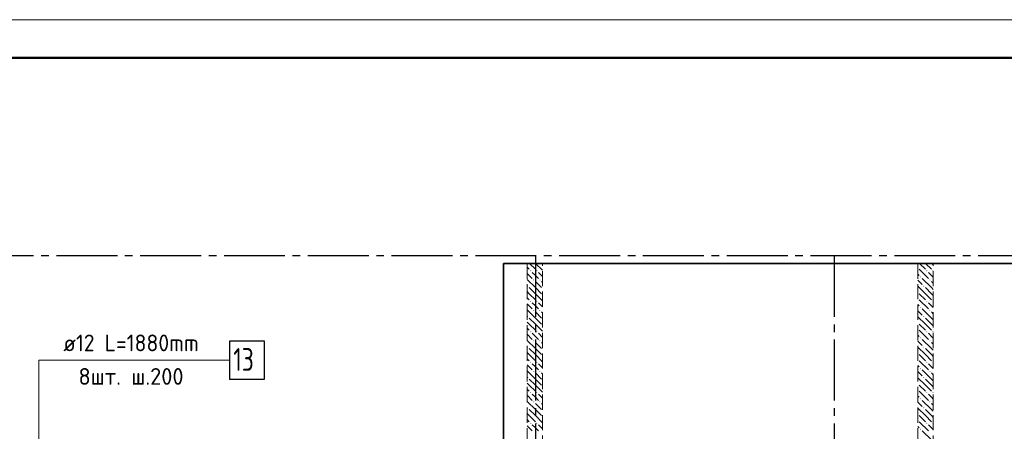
# Model space of a CAD drawing. Header units: millimetres. Extents: x 0 to 64958, y 0 to 42000.
# Tile 13 of 33: x 7028 to 19953, y 36597 to 42000. Entities that reach past the tile are written whole.
import ezdxf

# ---------------------------------------------------------------- set-up
doc = ezdxf.new("R2010")
doc.units = ezdxf.units.MM
doc.linetypes.add('______2', pattern=[270, 200, -70])
doc.linetypes.add('______5', pattern=[1100, 800, -100, 100, -100])
for name, color, linetype, lineweight in [('Standard', 7, 'Continuous', 25), ('ДОП Верх по Х', 7, 'Continuous', 25), ('Оси', 40, '______5', 18), ('Позиционная метка номер позиции', 7, 'Continuous', 13)]:
    doc.layers.add(name, color=color, linetype=linetype, lineweight=lineweight)
doc.layers.add('ЖБ Перекрытие верхний уровень', color=7, linetype='Continuous', lineweight=25, true_color=0xe0e0ff)
doc.layers.add('ЖБ Стена верхний уровень', color=7, linetype='Continuous', lineweight=25, true_color=0x006e00)
doc.styles.add('ISOCPEUR', font='txt')

msp = doc.modelspace()

# ---------------------------------------------------------------- hatches: boundary and pattern name
at = {"layer": 'ЖБ Стена верхний уровень', "linetype": 'Continuous', "lineweight": 18, "transparency": 33554687}
for points in [[(13730, 38703), (13737, 38710), (13743, 38703), (13737, 38697)], [(13810, 38703), (13817, 38710), (13823, 38703), (13817, 38697)], [(18820, 38747), (18823, 38743), (18820, 38740)], [(18930, 38703), (18937, 38710), (18943, 38703), (18937, 38697)], [(19010, 38703), (19017, 38710), (19020, 38707), (19020, 38700), (19017, 38697)], [(13770, 38583), (13777, 38590), (13783, 38583), (13777, 38577)], [(13850, 38583), (13857, 38590), (13863, 38583), (13857, 38577)], [(18850, 38623), (18857, 38630), (18863, 38623), (18857, 38617)], [(18970, 38583), (18977, 38590), (18983, 38583), (18977, 38577)], [(13690, 38503), (13697, 38510), (13703, 38503), (13697, 38497)], [(18820, 38427), (18823, 38423), (18820, 38420)], [(18890, 38503), (18897, 38510), (18903, 38503), (18897, 38497)], [(13730, 38303), (13737, 38310), (13743, 38303), (13737, 38297)], [(13810, 38303), (13817, 38310), (13823, 38303), (13817, 38297)], [(18820, 38347), (18823, 38343), (18820, 38340)], [(18930, 38303), (18937, 38310), (18943, 38303), (18937, 38297)], [(19010, 38303), (19017, 38310), (19020, 38307), (19020, 38300), (19017, 38297)], [(13770, 38183), (13777, 38190), (13783, 38183), (13777, 38177)], [(13850, 38183), (13857, 38190), (13863, 38183), (13857, 38177)], [(18850, 38223), (18857, 38230), (18863, 38223), (18857, 38217)], [(18970, 38183), (18977, 38190), (18983, 38183), (18977, 38177)], [(13690, 38103), (13697, 38110), (13703, 38103), (13697, 38097)], [(18820, 38027), (18823, 38023), (18820, 38020)], [(18890, 38103), (18897, 38110), (18903, 38103), (18897, 38097)], [(13730, 37903), (13737, 37910), (13743, 37903), (13737, 37897)], [(13810, 37903), (13817, 37910), (13823, 37903), (13817, 37897)], [(18820, 37947), (18823, 37943), (18820, 37940)], [(18930, 37903), (18937, 37910), (18943, 37903), (18937, 37897)], [(19010, 37903), (19017, 37910), (19020, 37907), (19020, 37900), (19017, 37897)], [(13770, 37783), (13777, 37790), (13783, 37783), (13777, 37777)], [(13850, 37783), (13857, 37790), (13863, 37783), (13857, 37777)], [(18850, 37823), (18857, 37830), (18863, 37823), (18857, 37817)], [(18970, 37783), (18977, 37790), (18983, 37783), (18977, 37777)], [(13690, 37703), (13697, 37710), (13703, 37703), (13697, 37697)], [(18820, 37627), (18823, 37623), (18820, 37620)], [(18890, 37703), (18897, 37710), (18903, 37703), (18897, 37697)], [(13730, 37503), (13737, 37510), (13743, 37503), (13737, 37497)], [(13810, 37503), (13817, 37510), (13823, 37503), (13817, 37497)], [(18820, 37547), (18823, 37543), (18820, 37540)], [(18930, 37503), (18937, 37510), (18943, 37503), (18937, 37497)], [(19010, 37503), (19017, 37510), (19020, 37507), (19020, 37500), (19017, 37497)], [(13770, 37383), (13777, 37390), (13783, 37383), (13777, 37377)], [(13850, 37383), (13857, 37390), (13863, 37383), (13857, 37377)], [(18850, 37423), (18857, 37430), (18863, 37423), (18857, 37417)], [(18970, 37383), (18977, 37390), (18983, 37383), (18977, 37377)], [(13690, 37303), (13697, 37310), (13703, 37303), (13697, 37297)], [(18820, 37227), (18823, 37223), (18820, 37220)], [(18890, 37303), (18897, 37310), (18903, 37303), (18897, 37297)], [(13730, 37103), (13737, 37110), (13743, 37103), (13737, 37097)], [(13810, 37103), (13817, 37110), (13823, 37103), (13817, 37097)], [(18820, 37147), (18823, 37143), (18820, 37140)], [(18930, 37103), (18937, 37110), (18943, 37103), (18937, 37097)], [(19010, 37103), (19017, 37110), (19020, 37107), (19020, 37100), (19017, 37097)], [(13770, 36983), (13777, 36990), (13783, 36983), (13777, 36977)], [(13850, 36983), (13857, 36990), (13863, 36983), (13857, 36977)], [(18850, 37023), (18857, 37030), (18863, 37023), (18857, 37017)], [(18970, 36983), (18977, 36990), (18983, 36983), (18977, 36977)], [(13690, 36903), (13697, 36910), (13703, 36903), (13697, 36897)], [(18890, 36903), (18897, 36910), (18903, 36903), (18897, 36897)], [(13730, 36703), (13737, 36710), (13743, 36703), (13737, 36697)], [(13810, 36703), (13817, 36710), (13823, 36703), (13817, 36697)], [(18820, 36827), (18823, 36823), (18820, 36820)], [(18820, 36747), (18823, 36743), (18820, 36740)], [(18930, 36703), (18937, 36710), (18943, 36703), (18937, 36697)], [(19010, 36703), (19017, 36710), (19020, 36707), (19020, 36700), (19017, 36697)], [(18850, 36623), (18857, 36630), (18863, 36623), (18857, 36617)]]:
    msp.add_hatch(color=7, dxfattribs=at).paths.add_polyline_path(points, flags=16)

# ---------------------------------------------------------------- linework, layer by layer
at = {"layer": 'Standard', "color": 7, "linetype": 'Continuous', "lineweight": 13, "transparency": 33554687}
msp.add_lwpolyline([(0, 0), (59400, 0), (59400, 42000), (0, 42000), (0, 0)], close=True, dxfattribs=at)
at = {"layer": 'Standard', "color": 7, "linetype": 'Continuous', "lineweight": 50, "transparency": 33554687}
msp.add_lwpolyline([(2000, 41500), (58900, 41500), (58900, 500), (2000, 500), (2000, 41500)], close=True, dxfattribs=at)
at = {"layer": 'ДОП Верх по Х', "color": 7, "linetype": 'Continuous', "lineweight": 13, "transparency": 33554687}
msp.add_line((7581, 37530), (9623, 37530), dxfattribs=at)
at = {"layer": 'ДОП Верх по Х', "color": 7, "linetype": 'Continuous', "lineweight": 25, "transparency": 33554687}
msp.add_lwpolyline([(9781, 37280), (10241, 37280), (10241, 37780), (9781, 37780), (9781, 37280)], dxfattribs=at)
at = {"layer": 'ЖБ Перекрытие верхний уровень', "color": 7, "linetype": 'Continuous', "lineweight": 35, "transparency": 33554687}
for p, q in [((22060, 38800), (13380, 38800)), ((13380, 38800), (13380, 34830))]:
    msp.add_line(p, q, dxfattribs=at)
at = {"layer": 'ЖБ Стена верхний уровень', "color": 251, "linetype": '______2', "lineweight": 13, "true_color": 0x656565, "transparency": 33554687}
for p, q in [((13690, 38800), (13690, 36340)), ((13890, 38800), (13690, 38800)), ((13890, 36340), (13890, 38800)), ((18820, 38800), (18820, 36340)), ((19020, 38800), (18820, 38800)), ((19020, 36340), (19020, 38800))]:
    msp.add_line(p, q, dxfattribs=at)
at = {"layer": 'ЖБ Стена верхний уровень', "color": 9, "linetype": 'Continuous', "lineweight": 18, "true_color": 0xc7c7c7, "transparency": 33554687}
for p, q in [((13720, 38800), (13797, 38723)), ((13800, 38800), (13890, 38710)), ((18840, 38800), (18917, 38723)), ((18920, 38800), (18997, 38723)), ((19000, 38800), (19020, 38780)), ((13690, 38750), (13717, 38723)), ((13690, 38670), (13757, 38603)), ((13797, 38643), (13757, 38683)), ((13837, 38683), (13890, 38630)), ((18820, 38660), (18837, 38643)), ((18837, 38723), (18957, 38603)), ((18997, 38643), (18957, 38683)), ((13797, 38483), (13690, 38590)), ((13837, 38603), (13797, 38643)), ((13797, 38563), (13877, 38483)), ((13877, 38563), (13890, 38550)), ((18820, 38580), (18877, 38523)), ((18997, 38483), (18877, 38603)), ((19020, 38620), (18997, 38643)), ((18997, 38563), (19020, 38540)), ((13717, 38403), (13690, 38430)), ((13717, 38483), (13797, 38403)), ((13717, 38403), (13797, 38323)), ((13797, 38483), (13877, 38403)), ((13797, 38403), (13890, 38310)), ((18917, 38403), (18820, 38500)), ((18837, 38403), (18917, 38323)), ((18917, 38483), (18997, 38403)), ((18917, 38403), (18997, 38323)), ((18997, 38483), (19020, 38460)), ((18997, 38403), (19020, 38380)), ((13690, 38350), (13717, 38323)), ((13690, 38270), (13757, 38203)), ((13797, 38243), (13757, 38283)), ((13837, 38283), (13890, 38230)), ((18820, 38260), (18837, 38243)), ((18837, 38323), (18957, 38203)), ((18997, 38243), (18957, 38283)), ((13797, 38083), (13690, 38190)), ((13837, 38203), (13797, 38243)), ((13797, 38163), (13877, 38083)), ((13877, 38163), (13890, 38150)), ((18820, 38180), (18877, 38123)), ((18997, 38083), (18877, 38203)), ((19020, 38220), (18997, 38243)), ((18997, 38163), (19020, 38140)), ((13717, 38003), (13690, 38030)), ((13717, 38083), (13797, 38003)), ((13717, 38003), (13797, 37923)), ((13797, 38083), (13877, 38003)), ((13797, 38003), (13890, 37910)), ((18917, 38003), (18820, 38100)), ((18837, 38003), (18917, 37923)), ((18917, 38083), (18997, 38003)), ((18917, 38003), (18997, 37923)), ((18997, 38083), (19020, 38060)), ((18997, 38003), (19020, 37980)), ((13690, 37950), (13717, 37923)), ((13797, 37843), (13757, 37883)), ((13837, 37883), (13890, 37830)), ((18837, 37923), (18957, 37803)), ((18997, 37843), (18957, 37883)), ((13690, 37870), (13757, 37803)), ((13797, 37683), (13690, 37790)), ((13837, 37803), (13797, 37843)), ((13797, 37763), (13877, 37683)), ((13877, 37763), (13890, 37750)), ((18820, 37860), (18837, 37843)), ((18820, 37780), (18877, 37723)), ((18997, 37683), (18877, 37803)), ((19020, 37820), (18997, 37843)), ((18997, 37763), (19020, 37740)), ((13717, 37603), (13690, 37630)), ((13717, 37683), (13797, 37603)), ((13797, 37683), (13877, 37603)), ((18917, 37603), (18820, 37700)), ((18917, 37683), (18997, 37603)), ((18997, 37683), (19020, 37660)), ((13690, 37550), (13717, 37523)), ((13717, 37603), (13797, 37523)), ((13797, 37603), (13890, 37510)), ((18837, 37603), (18917, 37523)), ((18837, 37523), (18957, 37403)), ((18917, 37603), (18997, 37523)), ((18997, 37603), (19020, 37580)), ((13690, 37470), (13757, 37403)), ((13797, 37283), (13690, 37390)), ((13797, 37443), (13757, 37483)), ((13837, 37403), (13797, 37443)), ((13797, 37363), (13877, 37283)), ((13837, 37483), (13890, 37430)), ((13877, 37363), (13890, 37350)), ((18820, 37460), (18837, 37443)), ((18820, 37380), (18877, 37323)), ((18997, 37283), (18877, 37403)), ((18997, 37443), (18957, 37483)), ((19020, 37420), (18997, 37443)), ((18997, 37363), (19020, 37340)), ((13717, 37203), (13690, 37230)), ((13717, 37283), (13797, 37203)), ((13797, 37283), (13877, 37203)), ((18917, 37203), (18820, 37300)), ((18917, 37283), (18997, 37203)), ((18997, 37283), (19020, 37260)), ((13690, 37150), (13717, 37123)), ((13717, 37203), (13797, 37123)), ((13797, 37203), (13890, 37110)), ((18837, 37203), (18917, 37123)), ((18837, 37123), (18957, 37003)), ((18917, 37203), (18997, 37123)), ((18997, 37203), (19020, 37180)), ((13690, 37070), (13757, 37003)), ((13797, 36883), (13690, 36990)), ((13797, 37043), (13757, 37083)), ((13837, 37003), (13797, 37043)), ((13837, 37083), (13890, 37030)), ((18820, 37060), (18837, 37043)), ((18820, 36980), (18877, 36923)), ((18997, 36883), (18877, 37003)), ((18997, 37043), (18957, 37083)), ((19020, 37020), (18997, 37043)), ((13717, 36883), (13797, 36803)), ((13797, 36963), (13877, 36883)), ((13797, 36883), (13877, 36803)), ((13877, 36963), (13890, 36950)), ((18917, 36803), (18820, 36900)), ((18917, 36883), (18997, 36803)), ((18997, 36963), (19020, 36940)), ((18997, 36883), (19020, 36860)), ((13717, 36803), (13690, 36830)), ((13690, 36750), (13717, 36723)), ((13717, 36803), (13797, 36723)), ((13797, 36803), (13890, 36710)), ((18837, 36803), (18917, 36723)), ((18837, 36723), (18957, 36603)), ((18917, 36803), (18997, 36723)), ((18997, 36803), (19020, 36780)), ((13690, 36670), (13757, 36603)), ((13797, 36643), (13757, 36683)), ((13837, 36603), (13797, 36643)), ((13837, 36683), (13890, 36630)), ((18820, 36660), (18837, 36643)), ((18997, 36483), (18877, 36603)), ((18997, 36643), (18957, 36683)), ((19020, 36620), (18997, 36643))]:
    msp.add_line(p, q, dxfattribs=at)
at = {"layer": 'Оси', "color": 8, "linetype": '______5', "lineweight": -3, "transparency": 33554687}
for p, q in [((43510, 38900), (4600, 38900)), ((13800, 38900), (13800, 15270)), ((17720, 38900), (17720, 15270))]:
    msp.add_line(p, q, dxfattribs=at)
at = {"layer": 'Позиционная метка номер позиции', "color": 7, "linetype": 'Continuous', "lineweight": 13, "transparency": 33554687}
msp.add_lwpolyline([(7781, 33370), (7281, 33870), (7281, 37530), (9781, 37530)], dxfattribs=at)

# ---------------------------------------------------------------- texts
at = {"layer": 'ДОП Верх по Х', "color": 7, "linetype": 'Continuous', "lineweight": 13, "transparency": 33554687, "attachment_point": 7, "style": 'ISOCPEUR'}
for s, insert, char_height, width in [('\\W0.94;ø12 L=1880mm ', (7601, 37647), 220, 2104.38), ('\\W0.75;13', (9831, 37390), 300, 472.27), ('\\W0.97;8шт. ш.200 ', (7799, 37207), 220, 1712.32)]:
    msp.add_mtext(s, dxfattribs=dict(at, insert=insert, char_height=char_height, width=width))

doc.saveas('drawing.dxf')
